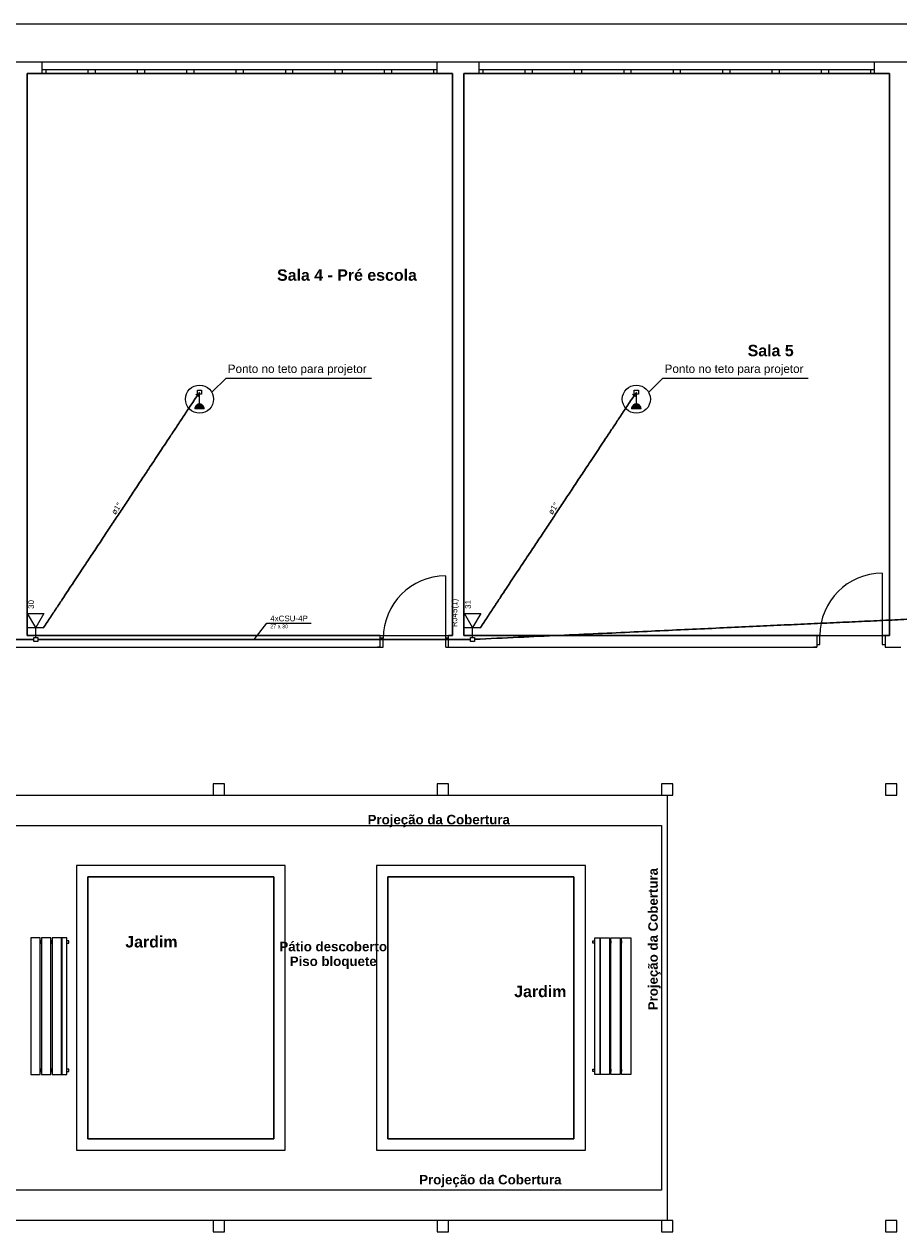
# Model space of a CAD drawing. Header units: millimetres. Extents: x 55082 to 85113, y -5867 to -946.
# Tile 69 of 77: x 81527 to 82678, y -4313 to -2723. Entities that reach past the tile are written whole.
import ezdxf

# ---------------------------------------------------------------- set-up
doc = ezdxf.new("R2010")
doc.units = ezdxf.units.MM
doc.header["$MEASUREMENT"] = 0
for name, color, linetype, lineweight in [('CE-Condutos', 5, 'Continuous', 30), ('CE-Conexões', 9, 'Continuous', 5), ('CE-Textos conduto', 7, 'Continuous', 5), ('CE-Textos fios', 7, 'Continuous', 5), ('FINA', 8, 'Continuous', 5), ('Nível 1', 7, 'Continuous', 5), ('P-SIMBOL', 5, 'Continuous', 20), ('Textos', 7, 'Continuous', 5)]:
    doc.layers.add(name, color=color, linetype=linetype, lineweight=lineweight)
doc.styles.add('Arial', font='arial.ttf')
doc.styles.add('ArialN', font='arialbd.ttf')

msp = doc.modelspace()

# ---------------------------------------------------------------- hatches: boundary and pattern name
at = {"layer": 'P-SIMBOL', "linetype": 'Continuous'}
for points in [[(81757.6, -3223.3), (81757.6, -3223.3), (81757.6, -3229.6), (81757.6, -3229.6), (81751.3, -3229.6), (81751.4, -3228.5), (81751.8, -3227.3), (81752.2, -3226.4), (81752.7, -3225.7), (81753.3, -3225.2), (81754.1, -3224.4), (81755.1, -3223.9), (81756.1, -3223.6)], [(81757.6, -3223.3), (81757.6, -3223.3), (81757.6, -3229.6), (81757.6, -3229.6), (81763.8, -3229.6), (81763.7, -3228.5), (81763.4, -3227.3), (81762.9, -3226.4), (81762.4, -3225.7), (81761.8, -3225.2), (81761, -3224.4), (81760, -3223.9), (81759, -3223.6)], [(82332.6, -3223.3), (82332.6, -3223.3), (82332.6, -3229.6), (82332.6, -3229.6), (82326.3, -3229.6), (82326.4, -3228.5), (82326.8, -3227.3), (82327.2, -3226.4), (82327.7, -3225.7), (82328.3, -3225.2), (82329.1, -3224.4), (82330.1, -3223.9), (82331.1, -3223.6)], [(82332.6, -3223.3), (82332.6, -3223.3), (82332.6, -3229.6), (82332.6, -3229.6), (82338.8, -3229.6), (82338.7, -3228.5), (82338.4, -3227.3), (82337.9, -3226.4), (82337.4, -3225.7), (82336.8, -3225.2), (82336, -3224.4), (82335, -3223.9), (82334, -3223.6)]]:
    msp.add_hatch(color=256, dxfattribs=at).paths.add_polyline_path(points)

# ---------------------------------------------------------------- linework, layer by layer
for p, q in [((82956.9, -2773.2), (79790.6, -2773.2)), ((81550.6, -2788.2), (81550.6, -2773.2)), ((81550.6, -2788.2), (81550.6, -2773.2)), ((82070.6, -2788.2), (82070.6, -2773.2)), ((82070.6, -2788.2), (82070.6, -2773.2)), ((82125.9, -2788.2), (82125.9, -2773.2)), ((82125.9, -2788.2), (82125.9, -2773.2)), ((82645.9, -2788.2), (82645.9, -2773.2)), ((82645.9, -2788.2), (82645.9, -2773.2)), ((82070.6, -2783.2), (81550.6, -2783.2)), ((81555.6, -2788.2), (81555.6, -2783.2)), ((81610.6, -2783.2), (81610.6, -2788.2)), ((81620.6, -2788.2), (81620.6, -2783.2)), ((81675.6, -2783.2), (81675.6, -2788.2)), ((81685.6, -2788.2), (81685.6, -2783.2)), ((81740.6, -2783.2), (81740.6, -2788.2)), ((81750.6, -2788.2), (81750.6, -2783.2)), ((81805.6, -2783.2), (81805.6, -2788.2)), ((81815.6, -2788.2), (81815.6, -2783.2)), ((81870.6, -2783.2), (81870.6, -2788.2)), ((81880.6, -2788.2), (81880.6, -2783.2)), ((81935.6, -2783.2), (81935.6, -2788.2)), ((81945.6, -2788.2), (81945.6, -2783.2)), ((82000.6, -2783.2), (82000.6, -2788.2)), ((82010.6, -2788.2), (82010.6, -2783.2)), ((82065.6, -2783.2), (82065.6, -2788.2)), ((82645.9, -2783.2), (82125.9, -2783.2)), ((82130.9, -2788.2), (82130.9, -2783.2)), ((82185.9, -2783.2), (82185.9, -2788.2)), ((82195.9, -2788.2), (82195.9, -2783.2)), ((82250.9, -2783.2), (82250.9, -2788.2)), ((82260.9, -2788.2), (82260.9, -2783.2)), ((82315.9, -2783.2), (82315.9, -2788.2)), ((82325.9, -2788.2), (82325.9, -2783.2)), ((82380.9, -2783.2), (82380.9, -2788.2)), ((82390.9, -2788.2), (82390.9, -2783.2)), ((82445.9, -2783.2), (82445.9, -2788.2)), ((82455.9, -2788.2), (82455.9, -2783.2)), ((82510.9, -2783.2), (82510.9, -2788.2)), ((82520.9, -2788.2), (82520.9, -2783.2)), ((82575.9, -2783.2), (82575.9, -2788.2)), ((82585.9, -2788.2), (82585.9, -2783.2)), ((82640.9, -2783.2), (82640.9, -2788.2)), ((82665.6, -2788.2), (82665.6, -3528.2)), ((81995.4, -3528.2), (81991.7, -3528.2)), ((81995.4, -3543.2), (81995.4, -3528.2)), ((81995.4, -3543.2), (81995.4, -3528.2)), ((82085.4, -3528.2), (82089.1, -3528.2)), ((82085.4, -3543.2), (82085.4, -3528.2)), ((82085.4, -3543.2), (82085.4, -3528.2)), ((82574.1, -3528.2), (82105.6, -3528.2)), ((82570.1, -3528.2), (82566.4, -3528.2)), ((82570.1, -3528.2), (82570.1, -3543.2)), ((82570.1, -3528.2), (82570.1, -3543.2)), ((82574.1, -3539.7), (82574.1, -3528.2)), ((82665.6, -3528.2), (82656.1, -3528.2)), ((82660.1, -3528.2), (82660.1, -3543.2)), ((82660.1, -3528.2), (82663.8, -3528.2)), ((82660.1, -3528.2), (82660.1, -3543.2)), ((81995.4, -3543.2), (81991.7, -3543.2)), ((81999.4, -3531.7), (81995.4, -3531.7)), ((81999.4, -3543.2), (81999.4, -3531.7)), ((82085.4, -3531.7), (82081.4, -3531.7)), ((82081.8, -3543.2), (82570.1, -3543.2)), ((82085.4, -3543.2), (82089.1, -3543.2)), ((82570.1, -3543.2), (82566.4, -3543.2)), ((82570.1, -3539.7), (82574.1, -3539.7)), ((82656.1, -3539.7), (82660.1, -3539.7)), ((82660.1, -3543.2), (82663.8, -3543.2))]:
    msp.add_line(p, q)
for points in [[(81530.6, -2788.2), (82090.6, -2788.2)], [(81530.6, -3528.2), (81530.6, -2788.2)], [(82090.6, -2788.2), (82090.6, -3528.2)], [(82105.6, -2788.2), (82665.6, -2788.2)], [(82105.6, -3528.2), (82105.6, -2788.2)], [(81995.4, -3528.2), (81530.6, -3528.2)], [(82090.6, -3528.2), (82085.4, -3528.2)], [(81505.1, -3543.2), (81999.4, -3543.2)], [(82660.1, -3543.2), (82680.6, -3543.2)], [(81595.5, -3830.7), (81595.5, -4205.7)], [(81870.5, -3830.7), (81595.5, -3830.7)], [(81870.5, -4205.7), (81870.5, -3830.7)], [(81990.5, -3830.7), (81990.5, -4205.7)], [(82265.5, -3830.7), (81990.5, -3830.7)], [(82265.5, -4205.7), (82265.5, -3830.7)], [(81610.5, -4190.7), (81610.5, -3845.7)], [(81610.5, -3845.7), (81855.5, -3845.7)], [(81855.5, -3845.7), (81855.5, -4190.7)], [(82005.5, -4190.7), (82005.5, -3845.7)], [(82005.5, -3845.7), (82250.5, -3845.7)], [(82250.5, -3845.7), (82250.5, -4190.7)], [(81855.5, -4190.7), (81610.5, -4190.7)], [(82250.5, -4190.7), (82005.5, -4190.7)], [(81595.5, -4205.7), (81870.5, -4205.7)], [(81990.5, -4205.7), (82265.5, -4205.7)]]:
    msp.add_lwpolyline(points)
for points in [[(81775.5, -3723.2), (81775.5, -3738.2), (81790.5, -3738.2), (81790.5, -3723.2)], [(82070.5, -3723.2), (82070.5, -3738.2), (82085.5, -3738.2), (82085.5, -3723.2)], [(82365.5, -3723.2), (82365.5, -3738.2), (82380.5, -3738.2), (82380.5, -3723.2)], [(82660.5, -3723.2), (82660.5, -3738.2), (82675.5, -3738.2), (82675.5, -3723.2)], [(81610.5, -3845.7), (81855.5, -3845.7), (81855.5, -4190.7), (81610.5, -4190.7)], [(81610.5, -3845.7), (81610.5, -4190.7), (81855.5, -4190.7), (81855.5, -3845.7)], [(82005.5, -3845.7), (82250.5, -3845.7), (82250.5, -4190.7), (82005.5, -4190.7)], [(82005.5, -3845.7), (82005.5, -4190.7), (82250.5, -4190.7), (82250.5, -3845.7)], [(81775.5, -4298.2), (81775.5, -4313.2), (81790.5, -4313.2), (81790.5, -4298.2)], [(82070.5, -4298.2), (82070.5, -4313.2), (82085.5, -4313.2), (82085.5, -4298.2)], [(82365.5, -4298.2), (82365.5, -4313.2), (82380.5, -4313.2), (82380.5, -4298.2)], [(82660.5, -4298.2), (82660.5, -4313.2), (82675.5, -4313.2), (82675.5, -4298.2)]]:
    msp.add_lwpolyline(points, close=True)
at = {"layer": 'CE-Condutos', "linetype": 'Continuous', "ltscale": 50}
for points in [[(81552.4, -3517.4), (81561.8, -3503.3), (81570.6, -3490.1), (81578.8, -3477.6), (81586.6, -3465.9), (81593.9, -3454.8), (81600.8, -3444.4), (81607.4, -3434.5), (81613.6, -3425.1), (81619.6, -3416.1), (81625.3, -3407.5), (81630.8, -3399.1), (81636.2, -3391), (81641.4, -3383.1), (81646.6, -3375.3), (81651.8, -3367.5), (81657, -3359.6), (81662.2, -3351.7), (81667.6, -3343.7), (81673.1, -3335.4), (81678.7, -3326.8), (81684.6, -3317.9), (81690.8, -3308.6), (81697.3, -3298.8), (81704.1, -3288.5), (81711.3, -3277.6), (81719, -3266), (81727.1, -3253.8), (81735.8, -3240.7), (81745, -3226.7), (81754.9, -3211.9)], [(82127.4, -3517.4), (82136.8, -3503.3), (82145.6, -3490.1), (82153.8, -3477.6), (82161.6, -3465.9), (82168.9, -3454.8), (82175.8, -3444.4), (82182.4, -3434.5), (82188.6, -3425.1), (82194.6, -3416.1), (82200.3, -3407.5), (82205.8, -3399.1), (82211.2, -3391), (82216.4, -3383.1), (82221.6, -3375.3), (82226.8, -3367.5), (82232, -3359.6), (82237.2, -3351.7), (82242.6, -3343.7), (82248.1, -3335.4), (82253.7, -3326.8), (82259.6, -3317.9), (82265.8, -3308.6), (82272.3, -3298.8), (82279.1, -3288.5), (82286.3, -3277.6), (82294, -3266), (82302.1, -3253.8), (82310.8, -3240.7), (82320, -3226.7), (82329.9, -3211.9)], [(82120, -3533), (82177.6, -3530.4), (82231.6, -3527.9), (82282.3, -3525.6), (82329.9, -3523.4), (82374.8, -3521.3), (82417.2, -3519.3), (82457.3, -3517.5), (82495.4, -3515.7), (82531.8, -3514), (82566.6, -3512.4), (82600.3, -3510.9), (82633, -3509.4), (82664.9, -3507.9), (82696.5, -3506.4), (82727.8, -3505), (82759.2, -3503.6), (82790.9, -3502.1), (82823.2, -3500.6), (82856.4, -3499.1), (82890.6, -3497.5), (82926.2, -3495.8), (82963.5, -3494.1), (83002.6, -3492.3), (83043.8, -3490.4), (83087.4, -3488.4), (83133.7, -3486.3), (83182.9, -3484), (83235.2, -3481.6), (83291, -3479), (83350.5, -3476.3)], [(80969.9, -3533.2), (80997.3, -3533.2), (81023, -3533.2), (81047.1, -3533.2), (81069.7, -3533.2), (81090.9, -3533.2), (81110.8, -3533.2), (81129.6, -3533.2), (81147.4, -3533.2), (81164.3, -3533.2), (81180.5, -3533.2), (81196.1, -3533.2), (81211.1, -3533.2), (81225.8, -3533.2), (81240.2, -3533.2), (81254.5, -3533.2), (81268.8, -3533.2), (81283.2, -3533.2), (81297.9, -3533.2), (81313, -3533.2), (81328.5, -3533.2), (81344.7, -3533.2), (81361.6, -3533.2), (81379.4, -3533.2), (81398.2, -3533.2), (81418.2, -3533.2), (81439.4, -3533.2), (81461.9, -3533.2), (81486, -3533.2), (81511.7, -3533.2), (81539.1, -3533.2)], [(81544.9, -3533.2), (81572.3, -3533.2), (81598, -3533.2), (81622.1, -3533.2), (81644.7, -3533.2), (81665.9, -3533.2), (81685.8, -3533.2), (81704.6, -3533.2), (81722.4, -3533.2), (81739.3, -3533.2), (81755.5, -3533.2), (81771.1, -3533.2), (81786.1, -3533.2), (81800.8, -3533.2), (81815.2, -3533.2), (81829.5, -3533.2), (81843.8, -3533.2), (81858.2, -3533.2), (81872.9, -3533.2), (81888, -3533.2), (81903.5, -3533.2), (81919.7, -3533.2), (81936.6, -3533.2), (81954.4, -3533.2), (81973.2, -3533.2), (81993.2, -3533.2), (82014.4, -3533.2), (82036.9, -3533.2), (82061, -3533.2), (82086.7, -3533.2), (82114.1, -3533.2)]]:
    msp.add_spline(points, degree=3, dxfattribs=at)
at = {"layer": 'CE-Conexões'}
for p, q in [((81756.9, -3213.4), (81752.7, -3210.6)), ((81757.6, -3207.8), (81754.8, -3212)), ((82331.9, -3213.4), (82327.7, -3210.6)), ((82332.6, -3207.8), (82329.8, -3212))]:
    msp.add_line(p, q, dxfattribs=at)
at = {"layer": 'CE-Textos fios'}
for p, q in [((81829.5, -3533.2), (81846.4, -3512)), ((81846.4, -3512), (81904.5, -3512))]:
    msp.add_line(p, q, dxfattribs=at)
at = {"layer": 'FINA'}
for p, q in [((82081.4, -3449.7), (82081.4, -3543.2)), ((82656.1, -3446.2), (82656.1, -3539.7)), ((81535.6, -3926.2), (81535.6, -4106.2)), ((81547.9, -3926.2), (81535.6, -3926.2)), ((81547.9, -4106.2), (81547.9, -3926.2)), ((81549.6, -3926.2), (81549.6, -4106.2)), ((81562, -3926.2), (81549.6, -3926.2)), ((81562, -4106.2), (81562, -3926.2)), ((81563.7, -3926.2), (81563.7, -4106.2)), ((81576, -3926.2), (81563.7, -3926.2)), ((81576, -4106.2), (81576, -3926.2)), ((81583, -3926.2), (81576.2, -3926.2)), ((81576.2, -3926.2), (81576.2, -4106.2)), ((81583, -4106.2), (81583, -3926.2)), ((82278.1, -3926.2), (82284.9, -3926.2)), ((82278.1, -4106.2), (82278.1, -3926.2)), ((82284.9, -3926.2), (82284.9, -4106.2)), ((82285.1, -3926.2), (82297.4, -3926.2)), ((82285.1, -4106.2), (82285.1, -3926.2)), ((82297.4, -3926.2), (82297.4, -4106.2)), ((82299.2, -3926.2), (82311.5, -3926.2)), ((82299.2, -4106.2), (82299.2, -3926.2)), ((82311.5, -3926.2), (82311.5, -4106.2)), ((82313.2, -3926.2), (82325.5, -3926.2)), ((82313.2, -4106.2), (82313.2, -3926.2)), ((82325.5, -3926.2), (82325.5, -4106.2)), ((81549.6, -3930.2), (81547.9, -3930.2)), ((81547.9, -3930.2), (81547.9, -3933.2)), ((81547.9, -3933.2), (81549.6, -3933.2)), ((81563.7, -3930.2), (81562, -3930.2)), ((81562, -3930.2), (81562, -3933.2)), ((81562, -3933.2), (81563.7, -3933.2)), ((81576.2, -3930.2), (81576, -3930.2)), ((81576, -3933.2), (81576.2, -3933.2)), ((81585.6, -3930.2), (81583, -3930.2)), ((81583, -3933.2), (81585.6, -3933.2)), ((81585.6, -3933.2), (81585.6, -3930.2)), ((82275.5, -3930.2), (82278.1, -3930.2)), ((82275.5, -3933.2), (82275.5, -3930.2)), ((82278.1, -3933.2), (82275.5, -3933.2)), ((82284.9, -3930.2), (82285.1, -3930.2)), ((82285.1, -3933.2), (82284.9, -3933.2)), ((82297.4, -3930.2), (82299.2, -3930.2)), ((82299.2, -3933.2), (82297.4, -3933.2)), ((82299.2, -3930.2), (82299.2, -3933.2)), ((82311.5, -3930.2), (82313.2, -3930.2)), ((82313.2, -3933.2), (82311.5, -3933.2)), ((82313.2, -3930.2), (82313.2, -3933.2)), ((81549.6, -4099.2), (81547.9, -4099.2)), ((81547.9, -4099.2), (81547.9, -4102.2)), ((81547.9, -4102.2), (81549.6, -4102.2)), ((81563.7, -4099.2), (81562, -4099.2)), ((81562, -4099.2), (81562, -4102.2)), ((81562, -4102.2), (81563.7, -4102.2)), ((81576.2, -4099.2), (81576, -4099.2)), ((81576, -4099.2), (81576, -4102.2)), ((81576, -4102.2), (81576.2, -4102.2)), ((81585.6, -4099.2), (81583, -4099.2)), ((81583, -4102.2), (81585.6, -4102.2)), ((81585.6, -4102.2), (81585.6, -4099.2)), ((82275.5, -4099.2), (82278.1, -4099.2)), ((82275.5, -4102.2), (82275.5, -4099.2)), ((82278.1, -4102.2), (82275.5, -4102.2)), ((82284.9, -4099.2), (82285.1, -4099.2)), ((82285.1, -4102.2), (82284.9, -4102.2)), ((82285.1, -4099.2), (82285.1, -4102.2)), ((82297.4, -4099.2), (82299.2, -4099.2)), ((82299.2, -4102.2), (82297.4, -4102.2)), ((82299.2, -4099.2), (82299.2, -4102.2)), ((82311.5, -4099.2), (82313.2, -4099.2)), ((82313.2, -4102.2), (82311.5, -4102.2)), ((82313.2, -4099.2), (82313.2, -4102.2)), ((81535.6, -4106.2), (81547.9, -4106.2)), ((81549.6, -4106.2), (81562, -4106.2)), ((81563.7, -4106.2), (81576, -4106.2)), ((81576.2, -4106.2), (81583, -4106.2)), ((82284.9, -4106.2), (82278.1, -4106.2)), ((82297.4, -4106.2), (82285.1, -4106.2)), ((82311.5, -4106.2), (82299.2, -4106.2)), ((82325.5, -4106.2), (82313.2, -4106.2))]:
    msp.add_line(p, q, dxfattribs=at)
msp.add_lwpolyline([(83900.6, -2773.2), (83900.6, -2723.2), (79790.6, -2723.2), (79790.6, -2773.2)], dxfattribs=at)
for points in [[(81530.6, -2788.2), (81530.6, -3528.2), (82090.6, -3528.2), (82090.6, -2788.2)], [(82105.6, -2788.2), (82105.6, -3528.2), (82665.6, -3528.2), (82665.6, -2788.2)], [(81488, -3738.2), (82373, -3738.2), (82373, -4298.2), (81488, -4298.2)], [(81495.5, -4258.2), (81495.5, -3778.2), (82365.5, -3778.2), (82365.5, -4258.2)]]:
    msp.add_lwpolyline(points, close=True, dxfattribs=at)
for centre in [(82081.4, -3531.7), (82656.1, -3528.2)]:
    msp.add_arc(centre, 82, 90, 180, dxfattribs=at)
at = {"layer": 'Nível 1'}
for p, q in [((81774, -3207.8), (81792.6, -3189.3)), ((81792.6, -3189.3), (81983.8, -3189.3)), ((82349, -3207.8), (82367.6, -3189.3)), ((82367.6, -3189.3), (82558.8, -3189.3))]:
    msp.add_line(p, q, dxfattribs=at)
for centre in [(81757.6, -3216.9), (82332.6, -3216.9)]:
    msp.add_circle(centre, 18.5, dxfattribs=at)
at = {"layer": 'P-SIMBOL'}
for p, q in [((81754.9, -3205.2), (81760.2, -3205.2)), ((81754.9, -3210.5), (81754.9, -3205.2)), ((81760.2, -3210.5), (81754.9, -3210.5)), ((81757.6, -3223.3), (81757.6, -3210.5)), ((81760.2, -3205.2), (81760.2, -3210.5)), ((82329.9, -3205.2), (82335.2, -3205.2)), ((82329.9, -3210.5), (82329.9, -3205.2)), ((82335.2, -3210.5), (82329.9, -3210.5)), ((82332.6, -3223.3), (82332.6, -3210.5)), ((82335.2, -3205.2), (82335.2, -3210.5)), ((81763.8, -3229.6), (81751.3, -3229.6)), ((82338.8, -3229.6), (82326.3, -3229.6)), ((81531.2, -3498.9), (81552.8, -3498.9)), ((81542, -3517.7), (81531.2, -3498.9)), ((81552.8, -3498.9), (81542, -3517.7)), ((82106.2, -3498.9), (82127.8, -3498.9)), ((82117, -3517.7), (82106.2, -3498.9)), ((82127.8, -3498.9), (82117, -3517.7)), ((81531.2, -3517.7), (81552.8, -3517.7)), ((81542, -3530.5), (81542, -3517.7)), ((82106.2, -3517.7), (82127.8, -3517.7)), ((82117, -3530.5), (82117, -3517.7)), ((81539.4, -3530.5), (81544.7, -3530.5)), ((81539.4, -3535.8), (81539.4, -3530.5)), ((81544.7, -3535.8), (81539.4, -3535.8)), ((81544.7, -3530.5), (81544.7, -3535.8)), ((82114.4, -3530.5), (82119.7, -3530.5)), ((82114.4, -3535.8), (82114.4, -3530.5)), ((82119.7, -3535.8), (82114.4, -3535.8)), ((82119.7, -3530.5), (82119.7, -3535.8))]:
    msp.add_line(p, q, dxfattribs=at)
for points in [[(81763.8, -3229.6), (81763.7, -3228.5), (81763.4, -3227.5), (81763, -3226.5), (81762.3, -3225.6), (81761.6, -3224.8), (81760.7, -3224.2), (81759.7, -3223.7), (81758.6, -3223.4), (81757.6, -3223.3), (81756.5, -3223.4), (81755.4, -3223.7), (81754.4, -3224.2), (81753.5, -3224.8), (81752.8, -3225.6), (81752.1, -3226.5), (81751.7, -3227.5), (81751.4, -3228.5), (81751.3, -3229.6)], [(82338.8, -3229.6), (82338.7, -3228.5), (82338.4, -3227.5), (82338, -3226.5), (82337.3, -3225.6), (82336.6, -3224.8), (82335.7, -3224.2), (82334.7, -3223.7), (82333.6, -3223.4), (82332.6, -3223.3), (82331.5, -3223.4), (82330.4, -3223.7), (82329.4, -3224.2), (82328.5, -3224.8), (82327.8, -3225.6), (82327.1, -3226.5), (82326.7, -3227.5), (82326.4, -3228.5), (82326.3, -3229.6)]]:
    msp.add_lwpolyline(points, dxfattribs=at)

# ---------------------------------------------------------------- texts
at = {"layer": 'CE-Textos conduto', "char_height": 7.5, "width": 31.898, "attachment_point": 8, "rotation": 56.4764, "line_spacing_factor": 0.6, "style": 'Arial'}
for insert in [(81651.6, -3363.1), (82226.6, -3363.1)]:
    msp.add_mtext('ø1"', dxfattribs=dict(at, insert=insert))
at = {"layer": 'CE-Textos fios', "attachment_point": 7, "line_spacing_factor": 0.6, "style": 'Arial'}
for s, insert, char_height, width in [('4xCSU-4P', (81850.7, -3509.5), 7.5, 98.998), ('27 a 30', (81850.7, -3518.6), 5, 46.593)]:
    msp.add_mtext(s, dxfattribs=dict(at, insert=insert, char_height=char_height, width=width))
at = {"layer": 'FINA', "style": 'ArialN'}
for s, insert, char_height, width, attachment_point in [('Sala 4 - Pré escola', (81859.7, -3046), 15, 368.026, 1), ('Sala 5', (82479.1, -3145.4), 15, 121.143, 1), ('Projeção da Cobertura', (82072.5, -3764.2), 12.5, 374.562, 2), ('Jardim', (81659.9, -3923.8), 15, 137.424, 1), ('Jardim', (82171.8, -3989.2), 15, 137.424, 1), ('Projeção da Cobertura', (82140.4, -4238.2), 12.5, 374.562, 2)]:
    msp.add_mtext(s, dxfattribs=dict(at, insert=insert, char_height=char_height, width=width, attachment_point=attachment_point))
at = {"layer": 'FINA', "insert": (82348.3, -3927.8), "char_height": 12.5, "width": 374.562, "attachment_point": 2, "rotation": 90.0002, "style": 'ArialN'}
msp.add_mtext('Projeção da Cobertura', dxfattribs=at)
at = {"layer": 'FINA', "insert": (81933.6, -3931.3), "char_height": 12.5, "width": 141.663, "attachment_point": 2, "line_spacing_factor": 0.930432, "style": 'ArialN'}
msp.add_mtext('Pátio descoberto\\PPiso bloquete', dxfattribs=at)
at = {"layer": 'Textos', "char_height": 11, "width": 367.515, "attachment_point": 7, "line_spacing_factor": 0.9, "style": 'Arial'}
for insert in [(81794.8, -3185.7), (82369.8, -3185.7)]:
    msp.add_mtext('Ponto no teto para projetor', dxfattribs=dict(at, insert=insert))
at = {"layer": 'Textos', "char_height": 7.5, "attachment_point": 7, "rotation": 90.0002, "line_spacing_factor": 0.6, "style": 'Arial'}
for s, insert, width in [('RJ45(1)', (82099.1, -3517), 74.52), ('30', (81539.8, -3493), 23.3), ('31', (82114.8, -3493), 23.3)]:
    msp.add_mtext(s, dxfattribs=dict(at, insert=insert, width=width))

doc.saveas('drawing.dxf')
